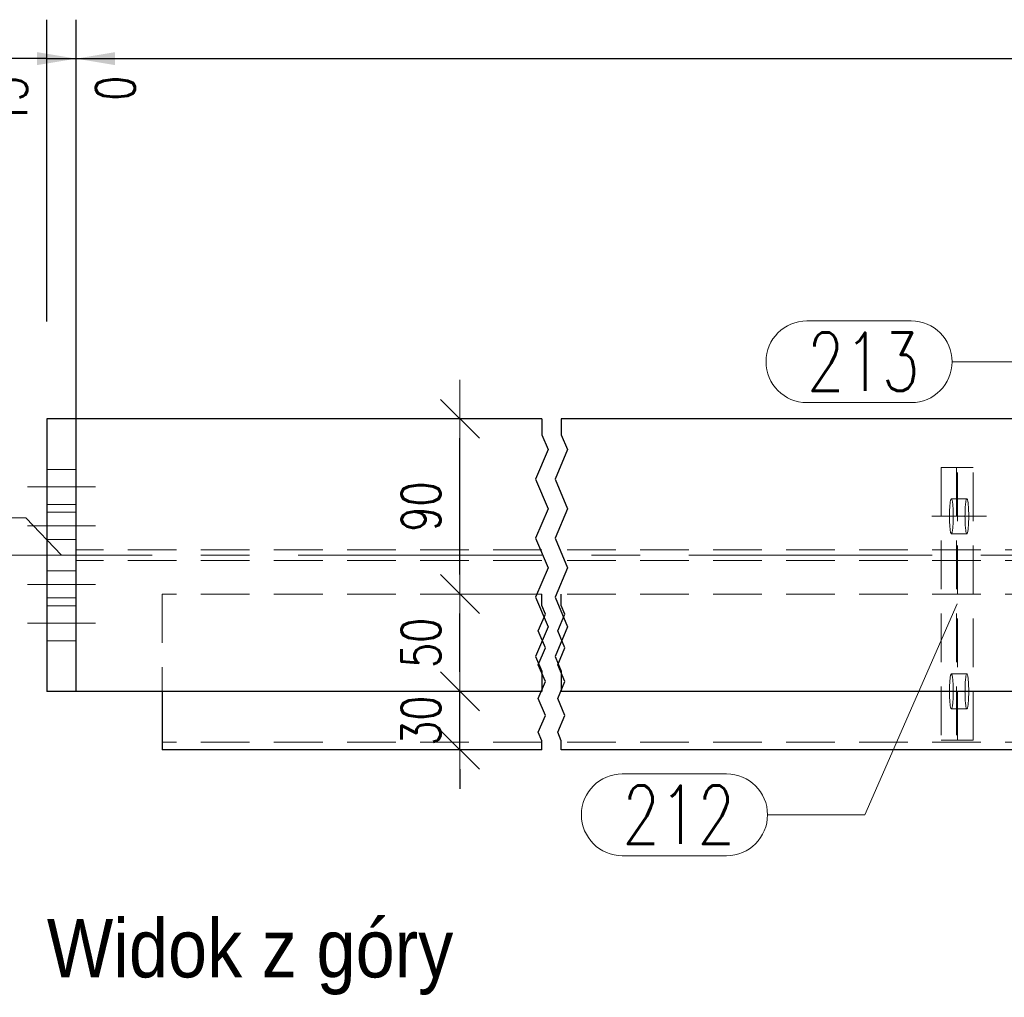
# Model space of a CAD drawing. Header units: millimetres. Extents: x -139 to 714, y 11567 to 12237.
# Tile 5 of 45: x -59 to -8, y 11799 to 11849. Entities that reach past the tile are written whole.
import ezdxf

# ---------------------------------------------------------------- set-up
doc = ezdxf.new("R2010")
doc.units = ezdxf.units.MM
doc.header["$LTSCALE"] = 10
doc.linetypes.add('HIDDEN', pattern=[0.375, 0.25, -0.125])
doc.linetypes.add('MITTE', pattern=[2, 1.25, -0.25, 0.25, -0.25])
doc.layers.get('Defpoints').update_dxf_attribs({"color": 1})
for name, color, linetype, lineweight in [('PS_DIM', 4, 'Continuous', 13), ('PS_Hidden', 2, 'HIDDEN', 9), ('PS_Mid', 5, 'MITTE', 15), ('PS_Pos', 1, 'Continuous', 15), ('PS_Shape', 161, 'Continuous', 30), ('PS_SOLID', 7, 'Continuous', 30), ('PS_TEXT', 3, 'Continuous', 18)]:
    doc.layers.add(name, color=color, linetype=linetype, lineweight=lineweight)
doc.styles.add('gil', font='txt', dxfattribs={"width": 0.9})
doc.styles.add('simplex', font='simplex.shx', dxfattribs={"width": 0.75})
doc.dimstyles.new('1_10_GŁ_DS1-LS10', dxfattribs={"dimtxt": 2, "dimasz": 2, "dimexe": 2, "dimexo": 5, "dimgap": 1, "dimtad": 1, "dimjust": 4, "dimdec": 0, "dimlfac": 10, "dimtxsty": 'simplex', "dimblk1": 'NONE', "dimsah": 1, "dimcen": 2, "dimclrd": 256, "dimclre": 256, "dimclrt": 3, "dimadec": 1, "dimazin": 0, "dimtfac": 1, "dimtdec": 0, "dimtmove": 2, "dimatfit": 3, "dimfxl": 1, "dimarcsym": 0})
doc.dimstyles.new('1_10_PRZ', dxfattribs={"dimtxt": 2, "dimasz": 1, "dimexe": 2, "dimexo": 5, "dimgap": 1, "dimtad": 1, "dimdec": 0, "dimlfac": 10, "dimtxsty": 'simplex', "dimblk": 'dimznak', "dimcen": 2, "dimse1": 1, "dimse2": 1, "dimclrt": 3, "dimadec": 1, "dimazin": 0, "dimtfac": 1, "dimtdec": 0, "dimtix": 1, "dimtmove": 2, "dimatfit": 3, "dimldrblk": 'dim-grot', "dimfxl": 1, "dimarcsym": 0})

# ---------------------------------------------------------------- blocks, each defined once
blk = doc.blocks.new('*D131')
at = {"layer": 'Defpoints', "color": 0, "transparency": 16777216}
for p in [(-55.604, 11847.24), (-57.104, 11828.74), (-55.604, 11814.74)]:
    blk.add_point(p, dxfattribs=at)
at = {"layer": 'PS_DIM', "lineweight": -2, "transparency": 16777216}
for p, q in [((-57.104, 11833.74), (-57.104, 11849.24)), ((-55.604, 11819.74), (-55.604, 11849.24)), ((-57.104, 11847.24), (-59.104, 11847.24)), ((-57.104, 11847.24), (-55.604, 11847.24)), ((-53.604, 11847.24), (-51.604, 11847.24))]:
    blk.add_line(p, q, dxfattribs=at)
at = {"layer": 'PS_DIM', "transparency": 16777216}
blk.add_solid([(-53.604, 11847.573), (-53.604, 11846.907), (-55.604, 11847.24)], dxfattribs=at)
at = {"layer": 'PS_DIM', "color": 3, "transparency": 16777216, "insert": (-59.124, 11844.22), "char_height": 2, "attachment_point": 5, "rotation": 90, "style": 'simplex'}
blk.add_mtext('-15', dxfattribs=at)
blk = doc.blocks.new('_None')
blk = doc.blocks.new('*D132')
at = {"layer": 'Defpoints', "color": 0, "transparency": 16777216}
for p in [(-55.604, 11847.24), (-55.604, 11828.74), (-55.604, 11814.74)]:
    blk.add_point(p, dxfattribs=at)
at = {"layer": 'PS_DIM', "lineweight": -2, "transparency": 16777216}
for p, q in [((-55.604, 11833.74), (-55.604, 11849.24)), ((-55.604, 11819.74), (-55.604, 11849.24)), ((-57.604, 11847.24), (-59.604, 11847.24)), ((-55.604, 11847.24), (-53.604, 11847.24))]:
    blk.add_line(p, q, dxfattribs=at)
at = {"layer": 'PS_DIM', "transparency": 16777216}
blk.add_solid([(-57.604, 11847.573), (-57.604, 11846.907), (-55.604, 11847.24)], dxfattribs=at)
at = {"layer": 'PS_DIM', "color": 3, "transparency": 16777216, "insert": (-53.584, 11845.72), "char_height": 2, "attachment_point": 5, "rotation": 90, "style": 'simplex'}
blk.add_mtext('0', dxfattribs=at)
blk = doc.blocks.new('*D133')
at = {"layer": 'Defpoints', "color": 0, "transparency": 16777216}
for p in [(112.352, 11847.24), (112.352, 11833.74), (-55.604, 11814.74)]:
    blk.add_point(p, dxfattribs=at)
at = {"layer": 'PS_DIM', "lineweight": -2, "transparency": 16777216}
for p, q in [((-55.604, 11819.74), (-55.604, 11849.24)), ((112.352, 11838.74), (112.352, 11849.24)), ((-55.604, 11847.24), (110.352, 11847.24))]:
    blk.add_line(p, q, dxfattribs=at)
at = {"layer": 'PS_DIM', "transparency": 16777216}
blk.add_solid([(110.352, 11847.573), (110.352, 11846.907), (112.352, 11847.24)], dxfattribs=at)
at = {"layer": 'PS_DIM', "color": 3, "transparency": 16777216, "insert": (110.332, 11843.72), "char_height": 2, "attachment_point": 5, "rotation": 90, "style": 'simplex'}
blk.add_mtext('4140', dxfattribs=at)
blk = doc.blocks.new('*D134')
at = {"layer": 'Defpoints', "color": 0, "transparency": 16777216}
for p in [(132.352, 11847.24), (132.352, 11833.74), (-55.604, 11814.74)]:
    blk.add_point(p, dxfattribs=at)
at = {"layer": 'PS_DIM', "lineweight": -2, "transparency": 16777216}
for p, q in [((-55.604, 11819.74), (-55.604, 11849.24)), ((132.352, 11838.74), (132.352, 11849.24)), ((-55.604, 11847.24), (130.352, 11847.24))]:
    blk.add_line(p, q, dxfattribs=at)
at = {"layer": 'PS_DIM', "transparency": 16777216}
blk.add_solid([(130.352, 11847.573), (130.352, 11846.907), (132.352, 11847.24)], dxfattribs=at)
at = {"layer": 'PS_DIM', "color": 3, "transparency": 16777216, "insert": (130.332, 11843.577), "char_height": 2, "attachment_point": 5, "rotation": 90, "style": 'simplex'}
blk.add_mtext('4340', dxfattribs=at)
blk = doc.blocks.new('*D135')
at = {"layer": 'Defpoints', "color": 0, "transparency": 16777216}
for p in [(137.621, 11847.24), (137.621, 11819.64), (-55.604, 11814.74)]:
    blk.add_point(p, dxfattribs=at)
at = {"layer": 'PS_DIM', "lineweight": -2, "transparency": 16777216}
for p, q in [((-55.604, 11819.74), (-55.604, 11849.24)), ((137.621, 11824.64), (137.621, 11849.24)), ((-55.604, 11847.24), (135.621, 11847.24))]:
    blk.add_line(p, q, dxfattribs=at)
at = {"layer": 'PS_DIM', "transparency": 16777216}
blk.add_solid([(135.621, 11847.573), (135.621, 11846.907), (137.621, 11847.24)], dxfattribs=at)
at = {"layer": 'PS_DIM', "color": 3, "transparency": 16777216, "insert": (135.601, 11843.577), "char_height": 2, "attachment_point": 5, "rotation": 90, "style": 'simplex'}
blk.add_mtext('4392', dxfattribs=at)
blk = doc.blocks.new('*D136')
at = {"layer": 'Defpoints', "color": 0, "transparency": 16777216}
for p in [(175.464, 11847.24), (175.464, 11826.24), (-55.604, 11814.74)]:
    blk.add_point(p, dxfattribs=at)
at = {"layer": 'PS_DIM', "lineweight": -2, "transparency": 16777216}
for p, q in [((-55.604, 11819.74), (-55.604, 11849.24)), ((175.464, 11831.24), (175.464, 11849.24)), ((-55.604, 11847.24), (173.464, 11847.24))]:
    blk.add_line(p, q, dxfattribs=at)
at = {"layer": 'PS_DIM', "transparency": 16777216}
blk.add_solid([(173.464, 11847.573), (173.464, 11846.907), (175.464, 11847.24)], dxfattribs=at)
at = {"layer": 'PS_DIM', "color": 3, "transparency": 16777216, "insert": (173.444, 11843.898), "char_height": 2, "attachment_point": 5, "rotation": 90, "style": 'simplex'}
blk.add_mtext('4771', dxfattribs=at)
blk = doc.blocks.new('*D137')
at = {"layer": 'Defpoints', "color": 0, "transparency": 16777216}
for p in [(184.464, 11847.24), (184.464, 11826.24), (-55.604, 11814.74)]:
    blk.add_point(p, dxfattribs=at)
at = {"layer": 'PS_DIM', "lineweight": -2, "transparency": 16777216}
for p, q in [((-55.604, 11819.74), (-55.604, 11849.24)), ((184.464, 11831.24), (184.464, 11849.24)), ((-55.604, 11847.24), (182.464, 11847.24))]:
    blk.add_line(p, q, dxfattribs=at)
at = {"layer": 'PS_DIM', "transparency": 16777216}
blk.add_solid([(182.464, 11847.573), (182.464, 11846.907), (184.464, 11847.24)], dxfattribs=at)
at = {"layer": 'PS_DIM', "color": 3, "transparency": 16777216, "insert": (182.444, 11843.898), "char_height": 2, "attachment_point": 5, "rotation": 90, "style": 'simplex'}
blk.add_mtext('4861', dxfattribs=at)
blk = doc.blocks.new('*D138')
at = {"layer": 'Defpoints', "color": 0, "transparency": 16777216}
for p in [(275.264, 11847.24), (275.264, 11826.24), (-55.604, 11814.74)]:
    blk.add_point(p, dxfattribs=at)
at = {"layer": 'PS_DIM', "lineweight": -2, "transparency": 16777216}
for p, q in [((-55.604, 11819.74), (-55.604, 11849.24)), ((275.264, 11831.24), (275.264, 11849.24)), ((-55.604, 11847.24), (273.264, 11847.24))]:
    blk.add_line(p, q, dxfattribs=at)
at = {"layer": 'PS_DIM', "transparency": 16777216}
blk.add_solid([(273.264, 11847.573), (273.264, 11846.907), (275.264, 11847.24)], dxfattribs=at)
at = {"layer": 'PS_DIM', "color": 3, "transparency": 16777216, "insert": (273.244, 11843.613), "char_height": 2, "attachment_point": 5, "rotation": 90, "style": 'simplex'}
blk.add_mtext('8039', dxfattribs=at)
blk = doc.blocks.new('*D139')
at = {"layer": 'Defpoints', "color": 0, "transparency": 16777216}
for p in [(284.264, 11847.24), (284.264, 11826.24), (-55.604, 11814.74)]:
    blk.add_point(p, dxfattribs=at)
at = {"layer": 'PS_DIM', "lineweight": -2, "transparency": 16777216}
for p, q in [((-55.604, 11819.74), (-55.604, 11849.24)), ((284.264, 11831.24), (284.264, 11849.24)), ((-55.604, 11847.24), (282.264, 11847.24))]:
    blk.add_line(p, q, dxfattribs=at)
at = {"layer": 'PS_DIM', "transparency": 16777216}
blk.add_solid([(282.264, 11847.573), (282.264, 11846.907), (284.264, 11847.24)], dxfattribs=at)
at = {"layer": 'PS_DIM', "color": 3, "transparency": 16777216, "insert": (282.244, 11843.756), "char_height": 2, "attachment_point": 5, "rotation": 90, "style": 'simplex'}
blk.add_mtext('8129', dxfattribs=at)
blk = doc.blocks.new('*D140')
at = {"layer": 'Defpoints', "color": 0, "transparency": 16777216}
for p in [(328.664, 11847.24), (328.664, 11833.74), (-55.604, 11814.74)]:
    blk.add_point(p, dxfattribs=at)
at = {"layer": 'PS_DIM', "lineweight": -2, "transparency": 16777216}
for p, q in [((-55.604, 11819.74), (-55.604, 11849.24)), ((328.664, 11838.74), (328.664, 11849.24)), ((-55.604, 11847.24), (326.664, 11847.24))]:
    blk.add_line(p, q, dxfattribs=at)
at = {"layer": 'PS_DIM', "transparency": 16777216}
blk.add_solid([(326.664, 11847.573), (326.664, 11846.907), (328.664, 11847.24)], dxfattribs=at)
at = {"layer": 'PS_DIM', "color": 3, "transparency": 16777216, "insert": (326.644, 11843.577), "char_height": 2, "attachment_point": 5, "rotation": 90, "style": 'simplex'}
blk.add_mtext('8740', dxfattribs=at)
blk = doc.blocks.new('*D141')
at = {"layer": 'Defpoints', "color": 0, "transparency": 16777216}
for p in [(348.664, 11847.24), (348.664, 11833.74), (-55.604, 11814.74)]:
    blk.add_point(p, dxfattribs=at)
at = {"layer": 'PS_DIM', "lineweight": -2, "transparency": 16777216}
for p, q in [((-55.604, 11819.74), (-55.604, 11849.24)), ((348.664, 11838.74), (348.664, 11849.24)), ((-55.604, 11847.24), (346.664, 11847.24))]:
    blk.add_line(p, q, dxfattribs=at)
at = {"layer": 'PS_DIM', "transparency": 16777216}
blk.add_solid([(346.664, 11847.573), (346.664, 11846.907), (348.664, 11847.24)], dxfattribs=at)
at = {"layer": 'PS_DIM', "color": 3, "transparency": 16777216, "insert": (346.644, 11843.577), "char_height": 2, "attachment_point": 5, "rotation": 90, "style": 'simplex'}
blk.add_mtext('8940', dxfattribs=at)
blk = doc.blocks.new('*D142')
at = {"layer": 'Defpoints', "color": 0, "transparency": 16777216}
for p in [(398.066, 11847.24), (398.066, 11828.74), (-55.604, 11814.74)]:
    blk.add_point(p, dxfattribs=at)
at = {"layer": 'PS_DIM', "lineweight": -2, "transparency": 16777216}
for p, q in [((-55.604, 11819.74), (-55.604, 11849.24)), ((398.066, 11833.74), (398.066, 11849.24)), ((-55.604, 11847.24), (396.066, 11847.24))]:
    blk.add_line(p, q, dxfattribs=at)
at = {"layer": 'PS_DIM', "transparency": 16777216}
blk.add_solid([(396.066, 11847.573), (396.066, 11846.907), (398.066, 11847.24)], dxfattribs=at)
at = {"layer": 'PS_DIM', "color": 3, "transparency": 16777216, "insert": (396.046, 11843.577), "char_height": 2, "attachment_point": 5, "rotation": 90, "style": 'simplex'}
blk.add_mtext('9940', dxfattribs=at)
blk = doc.blocks.new('dimznak')
at = {"color": 0}
for points in [[(0, 2), (0, -2)], [(-2, 0), (2, 0)]]:
    blk.add_lwpolyline(points, dxfattribs=at)
at = {"color": 2}
blk.add_lwpolyline([(1, 1), (-1, -1)], dxfattribs=at)
blk = doc.blocks.new('*D143')
at = {"layer": 'Defpoints', "color": 0, "transparency": 16777216}
for p in [(-36.397, 11814.74), (-35.896, 11814.74), (-36.397, 11811.74)]:
    blk.add_point(p, dxfattribs=at)
at = {"layer": 'PS_DIM', "color": 0, "lineweight": -2, "transparency": 16777216}
for p, q in [((-35.896, 11815.74), (-35.896, 11816.74)), ((-35.896, 11811.74), (-35.896, 11814.74)), ((-35.896, 11810.74), (-35.896, 11809.74))]:
    blk.add_line(p, q, dxfattribs=at)
for p, rotation in [((-35.896, 11814.74), 270), ((-35.896, 11811.74), 90)]:
    blk.add_blockref('dimznak', p, dxfattribs=dict(at, rotation=rotation))
at = {"layer": 'PS_DIM', "color": 3, "transparency": 16777216, "insert": (-37.896, 11813.24), "char_height": 2, "attachment_point": 5, "rotation": 90, "style": 'simplex'}
blk.add_mtext('30', dxfattribs=at)
blk = doc.blocks.new('dim-grot')
blk.add_hatch(color=256).paths.add_polyline_path([(0, 0), (-2, 0.5), (-2, -0.5)])
blk.add_lwpolyline([(0, 0), (-2, 0.5), (-2, -0.5), (0, 0)])
blk = doc.blocks.new('*D144')
at = {"layer": 'Defpoints', "color": 0, "transparency": 16777216}
for p in [(-35.896, 11819.74), (-35.896, 11819.74), (-36.397, 11814.74)]:
    blk.add_point(p, dxfattribs=at)
at = {"layer": 'PS_DIM', "color": 0, "lineweight": -2, "transparency": 16777216}
blk.add_line((-35.896, 11815.74), (-35.896, 11818.74), dxfattribs=at)
for p, rotation in [((-35.896, 11819.74), 90), ((-35.896, 11814.74), 270)]:
    blk.add_blockref('dimznak', p, dxfattribs=dict(at, rotation=rotation))
at = {"layer": 'PS_DIM', "color": 3, "transparency": 16777216, "insert": (-37.896, 11817.24), "char_height": 2, "attachment_point": 5, "rotation": 90, "style": 'simplex'}
blk.add_mtext('50', dxfattribs=at)
blk = doc.blocks.new('*D145')
at = {"layer": 'Defpoints', "color": 0, "transparency": 16777216}
for p in [(-35.896, 11828.74), (-35.144, 11828.74), (-35.896, 11819.74)]:
    blk.add_point(p, dxfattribs=at)
at = {"layer": 'PS_DIM', "color": 0, "lineweight": -2, "transparency": 16777216}
blk.add_line((-35.896, 11820.74), (-35.896, 11827.74), dxfattribs=at)
for p, rotation in [((-35.896, 11828.74), 90), ((-35.896, 11819.74), 270)]:
    blk.add_blockref('dimznak', p, dxfattribs=dict(at, rotation=rotation))
at = {"layer": 'PS_DIM', "color": 3, "transparency": 16777216, "insert": (-37.896, 11824.24), "char_height": 2, "attachment_point": 5, "rotation": 90, "style": 'simplex'}
blk.add_mtext('90', dxfattribs=at)
blk = doc.blocks.new('*X387')
at = {"color": 1}
for p, q in [((-31.694, 11828.74), (-31.694, 11827.916)), ((-30.694, 11828.74), (-30.694, 11827.916)), ((-31.694, 11827.916), (-31.374, 11827.158)), ((-30.694, 11827.916), (-30.374, 11827.158)), ((-31.374, 11827.158), (-32.015, 11825.641)), ((-30.374, 11827.158), (-31.015, 11825.641)), ((-32.015, 11825.641), (-31.374, 11824.124)), ((-31.015, 11825.641), (-30.374, 11824.124)), ((-31.374, 11824.124), (-32.015, 11822.607)), ((-30.374, 11824.124), (-31.015, 11822.607)), ((-32.015, 11822.607), (-31.374, 11821.09)), ((-31.015, 11822.607), (-30.374, 11821.09)), ((-31.374, 11821.09), (-32.015, 11819.573)), ((-30.374, 11821.09), (-31.015, 11819.573)), ((-32.015, 11819.573), (-31.374, 11818.056)), ((-31.694, 11819.145), (-31.694, 11819.74)), ((-31.015, 11819.573), (-30.374, 11818.056)), ((-30.694, 11819.145), (-30.694, 11819.74)), ((-31.511, 11818.712), (-31.694, 11819.145)), ((-30.511, 11818.712), (-30.694, 11819.145)), ((-31.878, 11817.845), (-31.511, 11818.712)), ((-30.878, 11817.845), (-30.511, 11818.712)), ((-31.374, 11818.056), (-32.015, 11816.539)), ((-30.374, 11818.056), (-31.015, 11816.539)), ((-31.511, 11816.978), (-31.878, 11817.845)), ((-30.511, 11816.978), (-30.878, 11817.845)), ((-31.878, 11816.111), (-31.511, 11816.978)), ((-30.878, 11816.111), (-30.511, 11816.978)), ((-32.015, 11816.539), (-31.694, 11815.78)), ((-31.015, 11816.539), (-30.694, 11815.78)), ((-31.511, 11815.245), (-31.878, 11816.111)), ((-30.511, 11815.245), (-30.878, 11816.111)), ((-31.694, 11815.78), (-31.694, 11814.74)), ((-30.694, 11815.78), (-30.694, 11814.74)), ((-31.878, 11814.378), (-31.511, 11815.245)), ((-30.878, 11814.378), (-30.511, 11815.245)), ((-31.511, 11813.511), (-31.878, 11814.378)), ((-30.511, 11813.511), (-30.878, 11814.378)), ((-31.878, 11812.644), (-31.511, 11813.511)), ((-30.878, 11812.644), (-30.511, 11813.511)), ((-31.694, 11812.21), (-31.878, 11812.644)), ((-30.694, 11812.21), (-30.878, 11812.644)), ((-31.694, 11811.74), (-31.694, 11812.21)), ((-30.694, 11811.74), (-30.694, 11812.21))]:
    blk.add_line(p, q, dxfattribs=at)
at = {"layer": 'PS_Hidden', "color": 2, "linetype": 'HIDDEN'}
for p, q in [((-55.604, 11826.14), (-57.104, 11826.14)), ((-11.194, 11826.24), (-11.194, 11812.24)), ((-10.399, 11826.24), (-11.194, 11826.24)), ((-10.399, 11826.24), (-10.399, 11812.24)), ((-9.55, 11826.24), (-10.399, 11826.24)), ((-10.345, 11812.24), (-10.345, 11826.24)), ((-9.55, 11812.24), (-9.55, 11826.24)), ((-10.709, 11824.534), (-10.717, 11824.488)), ((-10.7, 11824.571), (-10.709, 11824.534)), ((-10.691, 11824.601), (-10.7, 11824.571)), ((-10.682, 11824.623), (-10.691, 11824.601)), ((-10.673, 11824.636), (-10.682, 11824.623)), ((-10.664, 11824.64), (-10.673, 11824.636)), ((-10.654, 11824.636), (-10.664, 11824.64)), ((-10.664, 11824.64), (-10.664, 11824.64)), ((-9.868, 11824.64), (-10.664, 11824.64)), ((-10.645, 11824.623), (-10.654, 11824.636)), ((-10.636, 11824.601), (-10.645, 11824.623)), ((-10.627, 11824.571), (-10.636, 11824.601)), ((-10.619, 11824.534), (-10.627, 11824.571)), ((-10.611, 11824.488), (-10.619, 11824.534)), ((-9.921, 11824.488), (-9.913, 11824.534)), ((-9.913, 11824.534), (-9.905, 11824.571)), ((-9.905, 11824.571), (-9.896, 11824.601)), ((-9.896, 11824.601), (-9.887, 11824.623)), ((-9.887, 11824.623), (-9.878, 11824.636)), ((-9.878, 11824.636), (-9.868, 11824.64)), ((-9.868, 11824.64), (-9.859, 11824.636)), ((-9.859, 11824.636), (-9.85, 11824.623)), ((-9.85, 11824.623), (-9.841, 11824.601)), ((-9.841, 11824.601), (-9.832, 11824.571)), ((-9.832, 11824.571), (-9.823, 11824.534)), ((-9.823, 11824.534), (-9.815, 11824.488)), ((-55.604, 11824.34), (-57.104, 11824.34)), ((-10.752, 11824.084), (-10.755, 11824.001)), ((-10.748, 11824.164), (-10.752, 11824.084)), ((-10.743, 11824.24), (-10.748, 11824.164)), ((-10.738, 11824.311), (-10.743, 11824.24)), ((-10.731, 11824.376), (-10.738, 11824.311)), ((-10.724, 11824.436), (-10.731, 11824.376)), ((-10.717, 11824.488), (-10.724, 11824.436)), ((-10.603, 11824.436), (-10.611, 11824.488)), ((-10.596, 11824.376), (-10.603, 11824.436)), ((-10.59, 11824.311), (-10.596, 11824.376)), ((-10.584, 11824.24), (-10.59, 11824.311)), ((-10.579, 11824.164), (-10.584, 11824.24)), ((-10.575, 11824.084), (-10.579, 11824.164)), ((-10.572, 11824.001), (-10.575, 11824.084)), ((-9.96, 11824.001), (-9.956, 11824.084)), ((-9.956, 11824.084), (-9.952, 11824.164)), ((-9.952, 11824.164), (-9.948, 11824.24)), ((-9.948, 11824.24), (-9.942, 11824.311)), ((-9.942, 11824.311), (-9.936, 11824.376)), ((-9.936, 11824.376), (-9.929, 11824.436)), ((-9.929, 11824.436), (-9.921, 11824.488)), ((-9.815, 11824.488), (-9.808, 11824.436)), ((-9.808, 11824.436), (-9.801, 11824.376)), ((-9.801, 11824.376), (-9.794, 11824.311)), ((-9.794, 11824.311), (-9.789, 11824.24)), ((-9.789, 11824.24), (-9.784, 11824.164)), ((-9.784, 11824.164), (-9.78, 11824.084)), ((-9.78, 11824.084), (-9.777, 11824.001)), ((-55.604, 11823.94), (-57.104, 11823.94)), ((-10.757, 11823.915), (-10.759, 11823.828)), ((-10.759, 11823.828), (-10.759, 11823.74)), ((-10.759, 11823.74), (-10.759, 11823.652)), ((-10.759, 11823.652), (-10.757, 11823.564)), ((-10.755, 11824.001), (-10.757, 11823.915)), ((-10.757, 11823.564), (-10.755, 11823.479)), ((-10.57, 11823.915), (-10.572, 11824.001)), ((-10.572, 11823.479), (-10.57, 11823.564)), ((-10.569, 11823.828), (-10.57, 11823.915)), ((-10.57, 11823.564), (-10.569, 11823.652)), ((-10.568, 11823.74), (-10.569, 11823.828)), ((-10.569, 11823.652), (-10.568, 11823.74)), ((-9.964, 11823.74), (-9.963, 11823.828)), ((-9.963, 11823.652), (-9.964, 11823.74)), ((-9.963, 11823.828), (-9.962, 11823.915)), ((-9.962, 11823.564), (-9.963, 11823.652)), ((-9.962, 11823.915), (-9.96, 11824.001)), ((-9.96, 11823.479), (-9.962, 11823.564)), ((-9.777, 11824.001), (-9.775, 11823.915)), ((-9.775, 11823.564), (-9.777, 11823.479)), ((-9.775, 11823.915), (-9.773, 11823.828)), ((-9.773, 11823.652), (-9.775, 11823.564)), ((-9.773, 11823.828), (-9.773, 11823.74)), ((-9.773, 11823.74), (-9.773, 11823.652)), ((-10.755, 11823.479), (-10.752, 11823.395)), ((-10.752, 11823.395), (-10.748, 11823.316)), ((-10.748, 11823.316), (-10.743, 11823.24)), ((-10.743, 11823.24), (-10.738, 11823.169)), ((-10.738, 11823.169), (-10.731, 11823.103)), ((-10.731, 11823.103), (-10.724, 11823.044)), ((-10.724, 11823.044), (-10.717, 11822.992)), ((-10.611, 11822.992), (-10.603, 11823.044)), ((-10.603, 11823.044), (-10.596, 11823.103)), ((-10.596, 11823.103), (-10.59, 11823.169)), ((-10.59, 11823.169), (-10.584, 11823.24)), ((-10.584, 11823.24), (-10.579, 11823.316)), ((-10.579, 11823.316), (-10.575, 11823.395)), ((-10.575, 11823.395), (-10.572, 11823.479)), ((-9.956, 11823.395), (-9.96, 11823.479)), ((-9.952, 11823.316), (-9.956, 11823.395)), ((-9.948, 11823.24), (-9.952, 11823.316)), ((-9.942, 11823.169), (-9.948, 11823.24)), ((-9.936, 11823.103), (-9.942, 11823.169)), ((-9.929, 11823.044), (-9.936, 11823.103)), ((-9.921, 11822.992), (-9.929, 11823.044)), ((-9.808, 11823.044), (-9.815, 11822.992)), ((-9.801, 11823.103), (-9.808, 11823.044)), ((-9.794, 11823.169), (-9.801, 11823.103)), ((-9.789, 11823.24), (-9.794, 11823.169)), ((-9.784, 11823.316), (-9.789, 11823.24)), ((-9.78, 11823.395), (-9.784, 11823.316)), ((-9.777, 11823.479), (-9.78, 11823.395)), ((-55.604, 11822.54), (-57.104, 11822.54)), ((-10.717, 11822.992), (-10.709, 11822.946)), ((-10.709, 11822.946), (-10.7, 11822.908)), ((-10.7, 11822.908), (-10.691, 11822.879)), ((-10.691, 11822.879), (-10.682, 11822.857)), ((-10.682, 11822.857), (-10.673, 11822.844)), ((-10.673, 11822.844), (-10.664, 11822.84)), ((-10.664, 11822.84), (-10.654, 11822.844)), ((-9.868, 11822.84), (-10.664, 11822.84)), ((-10.654, 11822.844), (-10.645, 11822.857)), ((-10.645, 11822.857), (-10.636, 11822.879)), ((-10.636, 11822.879), (-10.627, 11822.908)), ((-10.627, 11822.908), (-10.619, 11822.946)), ((-10.619, 11822.946), (-10.611, 11822.992)), ((-9.913, 11822.946), (-9.921, 11822.992)), ((-9.905, 11822.908), (-9.913, 11822.946)), ((-9.896, 11822.879), (-9.905, 11822.908)), ((-9.887, 11822.857), (-9.896, 11822.879)), ((-9.878, 11822.844), (-9.887, 11822.857)), ((-9.868, 11822.84), (-9.878, 11822.844)), ((-9.859, 11822.844), (-9.868, 11822.84)), ((-9.868, 11822.84), (-9.868, 11822.84)), ((-9.85, 11822.857), (-9.859, 11822.844)), ((-9.841, 11822.879), (-9.85, 11822.857)), ((-9.832, 11822.908), (-9.841, 11822.879)), ((-9.823, 11822.946), (-9.832, 11822.908)), ((-9.815, 11822.992), (-9.823, 11822.946)), ((-31.694, 11822.015), (-55.604, 11822.015)), ((88.352, 11822.015), (-30.694, 11822.015)), ((-31.694, 11821.465), (-55.604, 11821.465)), ((88.352, 11821.465), (-30.694, 11821.465)), ((-55.604, 11820.94), (-57.104, 11820.94)), ((-55.604, 11819.54), (-57.104, 11819.54)), ((-51.194, 11819.74), (-51.194, 11814.74)), ((-31.694, 11819.74), (-51.194, 11819.74)), ((88.352, 11819.74), (-30.694, 11819.74)), ((-55.604, 11819.14), (-57.104, 11819.14)), ((-55.604, 11817.34), (-57.104, 11817.34)), ((-10.724, 11815.436), (-10.731, 11815.376)), ((-10.717, 11815.488), (-10.724, 11815.436)), ((-10.709, 11815.534), (-10.717, 11815.488)), ((-10.7, 11815.571), (-10.709, 11815.534)), ((-10.691, 11815.601), (-10.7, 11815.571)), ((-10.682, 11815.623), (-10.691, 11815.601)), ((-10.673, 11815.636), (-10.682, 11815.623)), ((-10.664, 11815.64), (-10.673, 11815.636)), ((-10.654, 11815.636), (-10.664, 11815.64)), ((-10.664, 11815.64), (-10.664, 11815.64)), ((-9.868, 11815.64), (-10.664, 11815.64)), ((-10.645, 11815.623), (-10.654, 11815.636)), ((-10.636, 11815.601), (-10.645, 11815.623)), ((-10.627, 11815.571), (-10.636, 11815.601)), ((-10.619, 11815.534), (-10.627, 11815.571)), ((-10.611, 11815.488), (-10.619, 11815.534)), ((-10.603, 11815.436), (-10.611, 11815.488)), ((-10.596, 11815.376), (-10.603, 11815.436)), ((-9.936, 11815.376), (-9.929, 11815.436)), ((-9.929, 11815.436), (-9.921, 11815.488)), ((-9.921, 11815.488), (-9.913, 11815.534)), ((-9.913, 11815.534), (-9.905, 11815.571)), ((-9.905, 11815.571), (-9.896, 11815.601)), ((-9.896, 11815.601), (-9.887, 11815.623)), ((-9.887, 11815.623), (-9.878, 11815.636)), ((-9.878, 11815.636), (-9.868, 11815.64)), ((-9.868, 11815.64), (-9.859, 11815.636)), ((-9.859, 11815.636), (-9.85, 11815.623)), ((-9.85, 11815.623), (-9.841, 11815.601)), ((-9.841, 11815.601), (-9.832, 11815.571)), ((-9.832, 11815.571), (-9.823, 11815.534)), ((-9.823, 11815.534), (-9.815, 11815.488)), ((-9.815, 11815.488), (-9.808, 11815.436)), ((-9.808, 11815.436), (-9.801, 11815.376)), ((-10.757, 11814.915), (-10.759, 11814.828)), ((-10.755, 11815.001), (-10.757, 11814.915)), ((-10.752, 11815.084), (-10.755, 11815.001)), ((-10.748, 11815.164), (-10.752, 11815.084)), ((-10.743, 11815.24), (-10.748, 11815.164)), ((-10.738, 11815.311), (-10.743, 11815.24)), ((-10.731, 11815.376), (-10.738, 11815.311)), ((-10.59, 11815.311), (-10.596, 11815.376)), ((-10.584, 11815.24), (-10.59, 11815.311)), ((-10.579, 11815.164), (-10.584, 11815.24)), ((-10.575, 11815.084), (-10.579, 11815.164)), ((-10.572, 11815.001), (-10.575, 11815.084)), ((-10.57, 11814.915), (-10.572, 11815.001)), ((-10.569, 11814.828), (-10.57, 11814.915)), ((-9.963, 11814.828), (-9.962, 11814.915)), ((-9.962, 11814.915), (-9.96, 11815.001)), ((-9.96, 11815.001), (-9.956, 11815.084)), ((-9.956, 11815.084), (-9.952, 11815.164)), ((-9.952, 11815.164), (-9.948, 11815.24)), ((-9.948, 11815.24), (-9.942, 11815.311)), ((-9.942, 11815.311), (-9.936, 11815.376)), ((-9.801, 11815.376), (-9.794, 11815.311)), ((-9.794, 11815.311), (-9.789, 11815.24)), ((-9.789, 11815.24), (-9.784, 11815.164)), ((-9.784, 11815.164), (-9.78, 11815.084)), ((-9.78, 11815.084), (-9.777, 11815.001)), ((-9.777, 11815.001), (-9.775, 11814.915)), ((-9.775, 11814.915), (-9.773, 11814.828)), ((-10.759, 11814.828), (-10.759, 11814.74)), ((-10.759, 11814.74), (-10.759, 11814.652)), ((-10.759, 11814.652), (-10.757, 11814.564)), ((-10.757, 11814.564), (-10.755, 11814.479)), ((-10.755, 11814.479), (-10.752, 11814.395)), ((-10.575, 11814.395), (-10.572, 11814.479)), ((-10.572, 11814.479), (-10.57, 11814.564)), ((-10.57, 11814.564), (-10.569, 11814.652)), ((-10.568, 11814.74), (-10.569, 11814.828)), ((-10.569, 11814.652), (-10.568, 11814.74)), ((-9.964, 11814.74), (-9.963, 11814.828)), ((-9.963, 11814.652), (-9.964, 11814.74)), ((-9.962, 11814.564), (-9.963, 11814.652)), ((-9.96, 11814.479), (-9.962, 11814.564)), ((-9.956, 11814.395), (-9.96, 11814.479)), ((-9.777, 11814.479), (-9.78, 11814.395)), ((-9.775, 11814.564), (-9.777, 11814.479)), ((-9.773, 11814.652), (-9.775, 11814.564)), ((-9.773, 11814.828), (-9.773, 11814.74)), ((-9.773, 11814.74), (-9.773, 11814.652)), ((-10.752, 11814.395), (-10.748, 11814.316)), ((-10.748, 11814.316), (-10.743, 11814.24)), ((-10.743, 11814.24), (-10.738, 11814.169)), ((-10.738, 11814.169), (-10.731, 11814.103)), ((-10.731, 11814.103), (-10.724, 11814.044)), ((-10.724, 11814.044), (-10.717, 11813.992)), ((-10.717, 11813.992), (-10.709, 11813.946)), ((-10.709, 11813.946), (-10.7, 11813.908)), ((-10.7, 11813.908), (-10.691, 11813.879)), ((-10.636, 11813.879), (-10.627, 11813.908)), ((-10.627, 11813.908), (-10.619, 11813.946)), ((-10.619, 11813.946), (-10.611, 11813.992)), ((-10.611, 11813.992), (-10.603, 11814.044)), ((-10.603, 11814.044), (-10.596, 11814.103)), ((-10.596, 11814.103), (-10.59, 11814.169)), ((-10.59, 11814.169), (-10.584, 11814.24)), ((-10.584, 11814.24), (-10.579, 11814.316)), ((-10.579, 11814.316), (-10.575, 11814.395)), ((-9.952, 11814.316), (-9.956, 11814.395)), ((-9.948, 11814.24), (-9.952, 11814.316)), ((-9.942, 11814.169), (-9.948, 11814.24)), ((-9.936, 11814.103), (-9.942, 11814.169)), ((-9.929, 11814.044), (-9.936, 11814.103)), ((-9.921, 11813.992), (-9.929, 11814.044)), ((-9.913, 11813.946), (-9.921, 11813.992)), ((-9.905, 11813.908), (-9.913, 11813.946)), ((-9.896, 11813.879), (-9.905, 11813.908)), ((-9.832, 11813.908), (-9.841, 11813.879)), ((-9.823, 11813.946), (-9.832, 11813.908)), ((-9.815, 11813.992), (-9.823, 11813.946)), ((-9.808, 11814.044), (-9.815, 11813.992)), ((-9.801, 11814.103), (-9.808, 11814.044)), ((-9.794, 11814.169), (-9.801, 11814.103)), ((-9.789, 11814.24), (-9.794, 11814.169)), ((-9.784, 11814.316), (-9.789, 11814.24)), ((-9.78, 11814.395), (-9.784, 11814.316)), ((-10.691, 11813.879), (-10.682, 11813.857)), ((-10.682, 11813.857), (-10.673, 11813.844)), ((-10.673, 11813.844), (-10.664, 11813.84)), ((-10.664, 11813.84), (-10.654, 11813.844)), ((-9.868, 11813.84), (-10.664, 11813.84)), ((-10.654, 11813.844), (-10.645, 11813.857)), ((-10.645, 11813.857), (-10.636, 11813.879)), ((-9.887, 11813.857), (-9.896, 11813.879)), ((-9.878, 11813.844), (-9.887, 11813.857)), ((-9.868, 11813.84), (-9.878, 11813.844)), ((-9.859, 11813.844), (-9.868, 11813.84)), ((-9.868, 11813.84), (-9.868, 11813.84)), ((-9.85, 11813.857), (-9.859, 11813.844)), ((-9.841, 11813.879), (-9.85, 11813.857)), ((-31.694, 11812.14), (-51.194, 11812.14)), ((88.352, 11812.14), (-30.694, 11812.14)), ((-10.399, 11812.24), (-11.194, 11812.24)), ((-10.399, 11812.24), (-9.55, 11812.24))]:
    blk.add_line(p, q, dxfattribs=at)
at = {"layer": 'PS_Mid', "color": 5, "linetype": 'MITTE'}
for p, q in [((-58.104, 11825.24), (-54.604, 11825.24)), ((-58.104, 11825.24), (-54.604, 11825.24)), ((-11.664, 11823.74), (-8.868, 11823.74)), ((-58.104, 11823.24), (-54.604, 11823.24)), ((-58.104, 11823.24), (-54.604, 11823.24)), ((-31.694, 11821.74), (-60.604, 11821.74)), ((88.352, 11821.74), (-30.694, 11821.74)), ((-58.104, 11820.24), (-54.604, 11820.24)), ((-58.104, 11820.24), (-54.604, 11820.24)), ((-58.104, 11818.24), (-54.604, 11818.24)), ((-58.104, 11818.24), (-54.604, 11818.24)), ((-11.664, 11814.74), (-8.868, 11814.74))]:
    blk.add_line(p, q, dxfattribs=at)
at = {"layer": 'PS_SOLID', "color": 7, "linetype": 'Continuous'}
for p, q in [((-57.104, 11828.74), (-57.104, 11814.74)), ((-55.604, 11828.74), (-57.104, 11828.74)), ((-55.604, 11814.74), (-55.604, 11828.74)), ((-31.694, 11828.74), (-55.604, 11828.74)), ((67.852, 11828.74), (-30.694, 11828.74)), ((-55.604, 11814.74), (-57.104, 11814.74)), ((-31.694, 11814.74), (-55.604, 11814.74)), ((-51.194, 11814.74), (-51.194, 11811.74)), ((67.852, 11814.74), (-30.694, 11814.74)), ((-31.694, 11811.74), (-51.194, 11811.74)), ((88.352, 11811.74), (-30.694, 11811.74))]:
    blk.add_line(p, q, dxfattribs=at)
blk = doc.blocks.new('*X404')
at = {"color": 1}
for p, q in [((-18.081, 11833.773), (-12.724, 11833.773)), ((-10.624, 11831.673), (-5.624, 11831.673)), ((0.791, 11819.24), (-5.624, 11831.673)), ((-18.081, 11829.573), (-12.724, 11829.573))]:
    blk.add_line(p, q, dxfattribs=at)
for centre, start, end in [((-18.081, 11831.673), 90, 270), ((-12.724, 11831.673), 270, 90)]:
    blk.add_arc(centre, 2.1, start, end, dxfattribs=at)
at = {"color": 2, "style": 'simplex', "width": 0.75}
blk.add_text('213', height=3, dxfattribs=at).set_placement((-18.081, 11830.173))
blk = doc.blocks.new('*X406')
at = {"color": 1}
for p, q in [((-10.372, 11819.24), (-15.102, 11808.405)), ((-27.559, 11810.505), (-22.202, 11810.505)), ((-20.102, 11808.405), (-15.102, 11808.405)), ((-27.559, 11806.305), (-22.202, 11806.305))]:
    blk.add_line(p, q, dxfattribs=at)
for centre, start, end in [((-27.559, 11808.405), 90, 270), ((-22.202, 11808.405), 270, 90)]:
    blk.add_arc(centre, 2.1, start, end, dxfattribs=at)
at = {"color": 2, "style": 'simplex', "width": 0.75}
blk.add_text('212', height=3, dxfattribs=at).set_placement((-27.559, 11806.905))
blk = doc.blocks.new('*X407')
at = {"color": 1}
for p, q in [((-70.962, 11825.752), (-65.284, 11825.752)), ((-63.184, 11823.652), (-58.184, 11823.652)), ((-56.354, 11821.74), (-58.184, 11823.652)), ((-70.962, 11821.552), (-65.284, 11821.552))]:
    blk.add_line(p, q, dxfattribs=at)
for centre, start, end in [((-70.962, 11823.652), 90, 270), ((-65.284, 11823.652), 270, 90)]:
    blk.add_arc(centre, 2.1, start, end, dxfattribs=at)
at = {"color": 2, "style": 'simplex', "width": 0.75}
blk.add_text('209', height=3, dxfattribs=at).set_placement((-70.962, 11822.152))
blk = doc.blocks.new('*X421')
at = {"color": 3, "style": 'gil', "width": 0.9}
blk.add_text('Widok z góry', height=3, dxfattribs=at).set_placement((-57.104, 11800.054))

msp = doc.modelspace()

# ---------------------------------------------------------------- block references
at = {"layer": 'PS_Pos'}
for name in ['*X404', '*X407', '*X406']:
    msp.add_blockref(name, (0, 0), dxfattribs=at)
at = {"layer": 'PS_Shape', "color": 6}
msp.add_blockref('*X387', (0, 0), dxfattribs=at)
at = {"layer": 'PS_TEXT'}
msp.add_blockref('*X421', (0, 0), dxfattribs=at)

# ---------------------------------------------------------------- dimensions: what is measured, and where the dimension line sits
at = {"layer": 'PS_DIM'}
for base, p1, p2, text, picture, middle in [((-55.604, 11847.24), (-57.104, 11828.74), (-55.604, 11814.74), '-15', '*D131', (-59.124, 11844.22)), ((-55.604, 11847.24), (-55.604, 11828.74), (-55.604, 11814.74), '0', '*D132', (-53.584, 11845.72)), ((112.352, 11847.24), (-55.604, 11814.74), (112.352, 11833.74), '4140', '*D133', (110.332, 11843.72)), ((132.352, 11847.24), (-55.604, 11814.74), (132.352, 11833.74), '4340', '*D134', (130.332, 11843.577)), ((137.621, 11847.24), (-55.604, 11814.74), (137.621, 11819.64), '4392', '*D135', (135.601, 11843.577)), ((175.464, 11847.24), (-55.604, 11814.74), (175.464, 11826.24), '4771', '*D136', (173.444, 11843.898)), ((184.464, 11847.24), (-55.604, 11814.74), (184.464, 11826.24), '4861', '*D137', (182.444, 11843.898)), ((275.264, 11847.24), (-55.604, 11814.74), (275.264, 11826.24), '8039', '*D138', (273.244, 11843.613)), ((284.264, 11847.24), (-55.604, 11814.74), (284.264, 11826.24), '8129', '*D139', (282.244, 11843.756)), ((328.664, 11847.24), (-55.604, 11814.74), (328.664, 11833.74), '8740', '*D140', (326.644, 11843.577)), ((348.664, 11847.24), (-55.604, 11814.74), (348.664, 11833.74), '8940', '*D141', (346.644, 11843.577)), ((398.066, 11847.24), (-55.604, 11814.74), (398.066, 11828.74), '9940', '*D142', (396.046, 11843.577))]:
    dim = msp.add_linear_dim(base=base, p1=p1, p2=p2, text=text, dimstyle='1_10_GŁ_DS1-LS10', dxfattribs=at)
    dim.commit()
    dim.dimension.update_dxf_attribs({"geometry": picture, "text_midpoint": middle, "dimtype": 128, "text_rotation": 90})
for base, p1, p2, picture, middle in [((-35.896, 11828.74), (-35.896, 11819.74), (-35.144, 11828.74), '*D145', (-37.896, 11824.24)), ((-35.896, 11819.74), (-36.397, 11814.74), (-35.896, 11819.74), '*D144', (-37.896, 11817.24)), ((-35.896, 11814.74), (-36.397, 11811.74), (-36.397, 11814.74), '*D143', (-37.896, 11813.24))]:
    dim = msp.add_linear_dim(base=base, p1=p1, p2=p2, angle=90, dimstyle='1_10_PRZ', dxfattribs=at)
    dim.commit()
    dim.dimension.update_dxf_attribs({"geometry": picture, "text_midpoint": middle})

doc.saveas('drawing.dxf')
